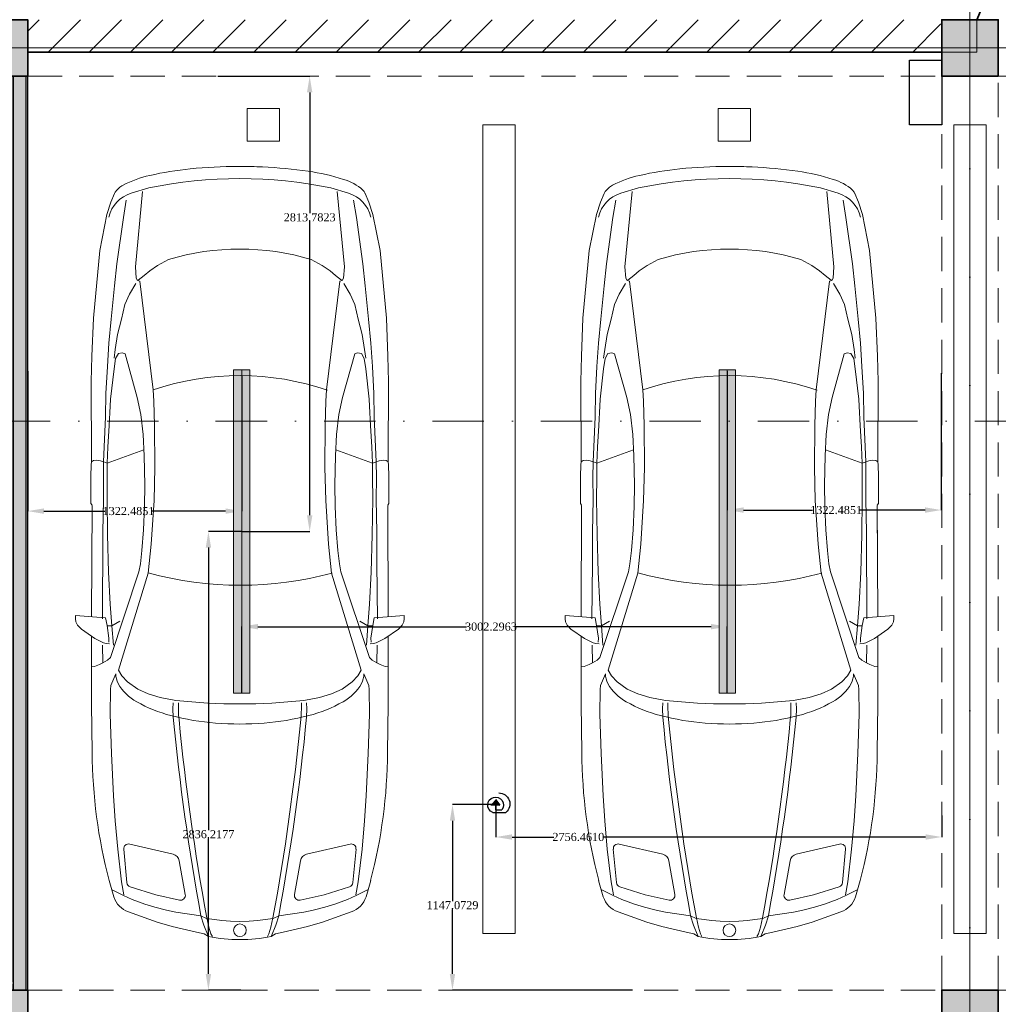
# Model space of a CAD drawing. Header units: inches. Extents: x -177438 to 34922, y -9538 to 55319.
# Tile 28 of 59: x -4106 to 1944, y 5710 to 11797. Entities that reach past the tile are written whole.
import ezdxf
from ezdxf.enums import TextEntityAlignment as Align

# ---------------------------------------------------------------- set-up
doc = ezdxf.new("R2010")
doc.units = ezdxf.units.IN
doc.header["$MEASUREMENT"] = 0
doc.linetypes.add('Dot & Dashed', pattern=[670.277762, 317.5, -176.388889, 0, -176.388874])
doc.linetypes.add('Hidden', pattern=[317.5, 211.666667, -105.833333])
for name, color, linetype in [('- განათება', 7, 'Continuous'), ('Marker - Section', 7, 'Continuous'), ('New_Structural - Bearing', 7, 'Continuous'), ('Structural - Bearing', 7, 'Continuous'), ('Structural - Grid', 7, 'Continuous')]:
    doc.layers.add(name, color=color, linetype=linetype)
for name, color, linetype, lineweight, true_color in [('Marker - Section_Pen_No__108', 7, 'Continuous', 13, 0xfd8379), ('New_Structural - Bearing_Pen_No__5', 7, 'Continuous', 25, 0x40a5ff), ('New_Structural - Bearing_Pen_No__57', 7, 'Continuous', 25, 0xdcd214), ('Structural - Bearing_Pen_No__102', 7, 'Continuous', 13, 0xcccccc), ('Structural - Bearing_Pen_No__161', 7, 'Continuous', 13, 0x6a6a6a), ('Structural - Bearing_Pen_No__28', 7, 'Continuous', 35, 0xa80f02), ('Structural - Bearing_Pen_No__81', 7, 'Continuous', 20, 0x6a6a6a), ('Structural - Grid_Pen_No__81', 7, 'Continuous', 20, 0x6a6a6a)]:
    doc.layers.add(name, color=color, linetype=linetype, lineweight=lineweight, true_color=true_color)
for name, color, linetype, lineweight in [('New_2D Drafting - General_Pen_No__2', 8, 'Continuous', 15), ('New_Interior - Furniture _Pen_No__1', 7, 'Continuous', 13), ('Structural - Bearing_Pen_No__20', 1, 'Continuous', 0), ('Structural - Bearing_Pen_No__27', 7, 'Continuous', 35)]:
    doc.layers.add(name, color=color, linetype=linetype, lineweight=lineweight)
doc.styles.add('GENERATED_STYLE_3', font='txt')
doc.styles.get("Standard").update_dxf_attribs({"font": 'arial.ttf'})
doc.dimstyles.get("Standard").update_dxf_attribs({"dimtxt": 0.18, "dimasz": 0.18, "dimexe": 0.18, "dimexo": 0.0625, "dimgap": 0.09, "dimtad": 0, "dimtih": 1, "dimtoh": 1, "dimdec": 4, "dimzin": 0, "dimdsep": 46, "dimtxsty": 'Standard', "dimcen": 0.09, "dimadec": 0, "dimazin": 0, "dimtfac": 1, "dimtdec": 4, "dimtofl": 0, "dimtmove": 0, "dimatfit": 3, "dimfxl": 1, "dimtolj": 1, "dimtzin": 0, "dimarcsym": 0})
pattern_1 = [(45, (0, 0), (-127.2792, 127.2792), [])]

# ---------------------------------------------------------------- blocks, each defined once
blk = doc.blocks.new('Wall_2', base_point=(-46833.8, 32838))
at = {"layer": 'Structural - Bearing', "linetype": 'Continuous', "lineweight": 0, "true_color": 0x000000}
h = blk.add_hatch(dxfattribs=at)
h.set_pattern_fill('MASONRY_BLOCK', color=18, style=0, pattern_type=2)
h.set_pattern_definition(pattern_1)
h.paths.add_polyline_path([(-34833.8, 32838), (-34833.8, 32638), (-29268.7, 32638), (-29183.8, 32838)])
h = blk.add_hatch(dxfattribs=at)
h.set_pattern_fill('MASONRY_BLOCK', color=18, style=0, pattern_type=2)
h.set_pattern_definition(pattern_1)
h.paths.add_polyline_path([(-29268.7, 32638), (-29183.8, 32638), (-29183.8, 32838)])
at = {"layer": 'Structural - Bearing_Pen_No__27', "color": 7, "linetype": 'Continuous', "lineweight": 35, "flags": 128}
blk.add_lwpolyline([(-34833.8, 32638), (-29183.8, 32638)], dxfattribs=at)
blk = doc.blocks.new('Wall_3', base_point=(-29183.8, 32838))
at = {"layer": 'Structural - Bearing_Pen_No__27', "color": 7, "linetype": 'Continuous', "lineweight": 35, "flags": 128}
blk.add_lwpolyline([(-28966.5, 32838), (-26332.8, 39038)], dxfattribs=at)
blk = doc.blocks.new('Wall_48', base_point=(-34883.8, 26488))
at = {"layer": 'New_Structural - Bearing_Pen_No__57', "linetype": 'Continuous', "lineweight": 25, "true_color": 0xdcd214}
blk.add_hatch(color=52, dxfattribs=at).paths.add_polyline_path([(-34923.8, 26838), (-34843.8, 26838), (-34843.8, 32488), (-34923.8, 32488)])
at = {"layer": 'New_Structural - Bearing_Pen_No__5', "color": 161, "linetype": 'Continuous', "lineweight": 25, "true_color": 0x40a5ff}
for p, q in [((-34923.8, 32488), (-34923.8, 26838)), ((-34843.8, 26838), (-34843.8, 32488))]:
    blk.add_line(p, q, dxfattribs=at)
at = {"layer": 'New_Structural - Bearing_Pen_No__5', "color": 161, "linetype": 'Continuous', "lineweight": 25, "true_color": 0x40a5ff, "flags": 128}
for points in [[(-34933.8, 32488), (-34933.8, 26888)], [(-34833.8, 26838), (-34833.8, 32488)], [(-34933.8, 26878), (-34933.8, 26838)]]:
    blk.add_lwpolyline(points, dxfattribs=at)
blk = doc.blocks.new('Column_12', base_point=(-35008.8, 32663))
at = {"layer": 'Structural - Bearing_Pen_No__161', "linetype": 'Continuous', "lineweight": 0, "true_color": 0x6a6a6a}
blk.add_hatch(color=251, dxfattribs=at).paths.add_polyline_path([(-34833.8, 32488), (-34833.8, 32838), (-35183.8, 32838), (-35183.8, 32488)])
at = {"layer": 'Structural - Bearing_Pen_No__20', "color": 1, "linetype": 'Continuous', "lineweight": 0}
for p, q in [((-35008.8, 32743), (-35008.8, 32918)), ((-35088.8, 32663), (-35263.8, 32663)), ((-34928.8, 32663), (-34753.8, 32663)), ((-35008.8, 32583), (-35008.8, 32408))]:
    blk.add_line(p, q, dxfattribs=at)
blk.add_point((-35008.8, 32663), dxfattribs=at)
at = {"layer": 'Structural - Bearing_Pen_No__28', "color": 14, "linetype": 'Continuous', "lineweight": 35, "true_color": 0xa80f02, "flags": 128}
blk.add_lwpolyline([(-34833.8, 32488), (-34833.8, 32838), (-35183.8, 32838), (-35183.8, 32488)], close=True, dxfattribs=at)
blk = doc.blocks.new('Column_14', base_point=(-35008.8, 26663))
at = {"layer": 'Structural - Bearing_Pen_No__161', "linetype": 'Continuous', "lineweight": 0, "true_color": 0x6a6a6a}
blk.add_hatch(color=251, dxfattribs=at).paths.add_polyline_path([(-34833.8, 26488), (-34833.8, 26838), (-35183.8, 26838), (-35183.8, 26488)])
at = {"layer": 'Structural - Bearing_Pen_No__20', "color": 1, "linetype": 'Continuous', "lineweight": 0}
for p, q in [((-35008.8, 26743), (-35008.8, 26918)), ((-35088.8, 26663), (-35263.8, 26663)), ((-34928.8, 26663), (-34753.8, 26663)), ((-35008.8, 26583), (-35008.8, 26408))]:
    blk.add_line(p, q, dxfattribs=at)
blk.add_point((-35008.8, 26663), dxfattribs=at)
at = {"layer": 'Structural - Bearing_Pen_No__28', "color": 14, "linetype": 'Continuous', "lineweight": 35, "true_color": 0xa80f02, "flags": 128}
blk.add_lwpolyline([(-34833.8, 26488), (-34833.8, 26838), (-35183.8, 26838), (-35183.8, 26488)], close=True, dxfattribs=at)
blk = doc.blocks.new('Column_16', base_point=(-29008.8, 32663))
at = {"layer": 'Structural - Bearing_Pen_No__161', "linetype": 'Continuous', "lineweight": 0, "true_color": 0x6a6a6a}
blk.add_hatch(color=251, dxfattribs=at).paths.add_polyline_path([(-28833.8, 32488), (-28833.8, 32838), (-29183.8, 32838), (-29183.8, 32488)])
at = {"layer": 'Structural - Bearing_Pen_No__20', "color": 1, "linetype": 'Continuous', "lineweight": 0}
for p, q in [((-29008.8, 32743), (-29008.8, 32918)), ((-29088.8, 32663), (-29263.8, 32663)), ((-28928.8, 32663), (-28753.8, 32663)), ((-29008.8, 32583), (-29008.8, 32408))]:
    blk.add_line(p, q, dxfattribs=at)
blk.add_point((-29008.8, 32663), dxfattribs=at)
at = {"layer": 'Structural - Bearing_Pen_No__28', "color": 14, "linetype": 'Continuous', "lineweight": 35, "true_color": 0xa80f02, "flags": 128}
blk.add_lwpolyline([(-28833.8, 32488), (-28833.8, 32838), (-29183.8, 32838), (-29183.8, 32488)], close=True, dxfattribs=at)
blk = doc.blocks.new('Column_18', base_point=(-29008.8, 26663))
at = {"layer": 'Structural - Bearing_Pen_No__161', "linetype": 'Continuous', "lineweight": 0, "true_color": 0x6a6a6a}
blk.add_hatch(color=251, dxfattribs=at).paths.add_polyline_path([(-28833.8, 26488), (-28833.8, 26838), (-29183.8, 26838), (-29183.8, 26488)])
at = {"layer": 'Structural - Bearing_Pen_No__20', "color": 1, "linetype": 'Continuous', "lineweight": 0}
for p, q in [((-29008.8, 26743), (-29008.8, 26918)), ((-29088.8, 26663), (-29263.8, 26663)), ((-28928.8, 26663), (-28753.8, 26663)), ((-29008.8, 26583), (-29008.8, 26408))]:
    blk.add_line(p, q, dxfattribs=at)
blk.add_point((-29008.8, 26663), dxfattribs=at)
at = {"layer": 'Structural - Bearing_Pen_No__28', "color": 14, "linetype": 'Continuous', "lineweight": 35, "true_color": 0xa80f02, "flags": 128}
blk.add_lwpolyline([(-28833.8, 26488), (-28833.8, 26838), (-29183.8, 26838), (-29183.8, 26488)], close=True, dxfattribs=at)
blk = doc.blocks.new('Standard grid marker')
at = {"layer": 'Structural - Grid_Pen_No__81', "color": 251, "linetype": 'Continuous', "lineweight": 20, "true_color": 0x6a6a6a}
blk.add_line((1000, 0), (51328.1, 0), dxfattribs=at)
at = {"layer": 'Structural - Grid_Pen_No__81', "color": 251, "lineweight": 20, "true_color": 0x6a6a6a, "style": 'GENERATED_STYLE_3'}
for tag, p in [('AC_MarkerText_1_0', (-100, -144)), ('AC_MarkerText_1_1', (52428.1, -144))]:
    blk.add_attdef(tag, text='', height=100, rotation=180, dxfattribs=at).set_placement(p, align=Align.TOP_CENTER)
blk = doc.blocks.new('Standard grid marker_2')
at = {"layer": 'Structural - Grid_Pen_No__81', "color": 251, "linetype": 'Continuous', "lineweight": 20, "true_color": 0x6a6a6a}
blk.add_line((1000, 0), (27734.9, 0), dxfattribs=at)
at = {"layer": 'Structural - Grid_Pen_No__81', "color": 251, "lineweight": 20, "true_color": 0x6a6a6a, "style": 'GENERATED_STYLE_3'}
for tag, p in [('AC_MarkerText_1_0', (-1.5, -46.7)), ('AC_MarkerText_1_1', (28933.4, -46.7))]:
    blk.add_attdef(tag, text='', height=100, rotation=270, dxfattribs=at).set_placement(p, align=Align.TOP_CENTER)
blk = doc.blocks.new('Parking Place_3')
at = {"layer": 'New_Interior - Furniture _Pen_No__1', "color": 7, "linetype": 'Continuous', "lineweight": 13, "flags": 128}
for points in [[(1356.25, 4900), (1556.25, 4900), (1556.25, 5100), (1356.25, 5100)], [(4268.75, 4900), (4468.75, 4900), (4468.75, 5100), (4268.75, 5100)], [(2812.5, 0), (3012.5, 0), (3012.5, 5000), (2812.5, 5000)], [(5725, 0), (5925, 0), (5925, 5000), (5725, 5000)]]:
    blk.add_lwpolyline(points, close=True, dxfattribs=at)
blk = doc.blocks.new('Car Symbol 27')
at = {"layer": 'New_Interior - Furniture _Pen_No__1', "color": 7, "linetype": 'Continuous', "lineweight": 13}
for p, q in [((-1983.9, 1016.7), (-2004, 1016.7)), ((-2004, 1016.7), (-1988.6, 830.1)), ((-1964.9, 1014.4), (-1983.9, 1016.7)), ((-1944.8, 1004.3), (-1964.9, 1014.4)), ((-1919.1, 979.7), (-1944.8, 1004.3)), ((-1861.1, 895.8), (-1919.1, 979.7)), ((-3606.5, 915.3), (-3842.3, 905.7)), ((-3450, 918.4), (-3606.5, 915.3)), ((-2966.2, 916.5), (-3450, 918.4)), ((-2876.8, 920.8), (-2966.2, 916.5)), ((-2954.6, 917.1), (-2962.8, 904.3)), ((-2695.9, 920.8), (-2876.8, 920.8)), ((-2685.9, 914), (-2695.9, 920.8)), ((-1998.6, 917.2), (-2684.7, 914.1)), ((-2392, 914.8), (-2530.4, 914.8)), ((-1452.9, 917.2), (-1876.8, 917.1)), ((-1689.1, 897.8), (-1685.5, 917.1)), ((-1158.3, 913.1), (-1452.9, 917.2)), ((-4261.3, 866.7), (-4482.6, 822.9)), ((-3842.3, 905.7), (-4261.3, 866.7)), ((-2962.8, 904.3), (-2965.1, 886.4)), ((-2965.1, 886.4), (-2960.7, 860.7)), ((-2960.7, 860.7), (-2951.8, 839.5)), ((-1835.5, 843.2), (-1861.1, 895.8)), ((-1710.4, 846.4), (-1700.3, 867.6)), ((-1700.3, 867.6), (-1689.1, 897.8)), ((-4559.4, 797.3), (-4613.8, 774.1)), ((-4482.6, 822.9), (-4559.4, 797.3)), ((-3835.7, 796.2), (-4042.4, 775.3)), ((-3688.1, 810.5), (-3835.7, 796.2)), ((-3542.9, 819.2), (-3688.1, 810.5)), ((-3376.4, 827.9), (-3542.9, 819.2)), ((-3340.7, 798.8), (-3528.4, 777.9)), ((-3232.2, 831), (-3376.4, 827.9)), ((-3298.8, 802), (-3340.7, 798.8)), ((-3179.4, 807.8), (-3298.8, 802)), ((-3232.2, 831), (-2953.9, 842)), ((-3044.7, 815.7), (-3179.4, 807.8)), ((-2946.2, 819.4), (-3044.7, 815.7)), ((-2946.2, 819.4), (-3028.5, 593.2)), ((-2857.9, 843.8), (-2953.9, 842)), ((-2951.8, 839.5), (-2946.2, 819.4)), ((-2855.6, 820.2), (-2946.2, 819.4)), ((-2721.6, 843.6), (-2857.9, 843.8)), ((-2725.4, 821.1), (-2855.6, 820.2)), ((-2503.2, 817.7), (-2725.4, 821.1)), ((-2518.2, 846.6), (-2721.6, 843.6)), ((-2338.3, 846.3), (-2518.2, 846.6)), ((-2272.6, 811.5), (-2503.2, 817.7)), ((-2146.2, 848.2), (-2338.3, 846.3)), ((-2272.8, 623.8), (-1744, 800.6)), ((-2074.4, 801.2), (-2272.6, 811.5)), ((-1984.1, 850.2), (-2146.2, 848.2)), ((-1940.7, 790.9), (-2074.4, 801.2)), ((-1988.6, 830.1), (-1942.8, 821.1)), ((-1942.8, 821.1), (-1863.5, 809.8)), ((-1940.6, 820), (-1940.7, 790.9)), ((-1863.5, 809.8), (-1838.9, 810.8)), ((-1830, 826.5), (-1835.5, 843.2)), ((-1828.9, 806.4), (-1830, 826.5)), ((-1710.4, 846.4), (-1821, 848.8)), ((-1744, 800.6), (-1728.3, 817.4)), ((-1728.3, 817.4), (-1710.4, 846.4)), ((-1599.9, 784.8), (-1570.8, 798.1)), ((-1570.8, 798.1), (-1546.2, 800.3)), ((-1546.2, 800.3), (-1393.1, 802.3)), ((-1393.1, 802.3), (-1150.7, 794.1)), ((-1150.7, 794.1), (-888.1, 780.2)), ((-264.4, 779.9), (-366.4, 808.7)), ((-309.9, 792.7), (-273.7, 720)), ((-4178.7, 761), (-4464.9, 720.2)), ((-4042.4, 775.3), (-4178.7, 761)), ((-3836.9, 731.4), (-3927.4, 711.5)), ((-3740.8, 755.9), (-3836.9, 731.4)), ((-3649.1, 770.2), (-3740.8, 755.9)), ((-3594.3, 778), (-3649.1, 770.2)), ((-3623.4, 751.2), (-3627.8, 727.5)), ((-3593.2, 767.9), (-3623.4, 751.2)), ((-3528.4, 777.9), (-3593.2, 767.9)), ((-1665.9, 750.2), (-2265.1, 566.8)), ((-1940.7, 790.9), (-1968.7, 741.8)), ((-1821, 782), (-1940.7, 790.9)), ((-1631.2, 730.1), (-1665.9, 750.2)), ((-1643.5, 767), (-1599.9, 784.8)), ((-888.1, 780.2), (-734, 771.1)), ((-734, 771.1), (-558.6, 755.1)), ((-558.6, 755.1), (-356.4, 731.3)), ((-356.4, 731.3), (-275.9, 717.8)), ((-4647.2, 561.8), (-4614.1, 671.9)), ((-4464.9, 720.2), (-4571, 702.5)), ((-3991.2, 681.4), (-4057.1, 642.4)), ((-3927.4, 711.5), (-3991.2, 681.4)), ((-3627.8, 727.5), (-3621.3, 709.9)), ((-3621.3, 709.9), (-3352.1, 634.5)), ((-1593.7, 694.3), (-1631.2, 730.1)), ((-1548.7, 631.6), (-1593.7, 694.3)), ((-527.7, 412.9), (-590.8, 681.2)), ((-352.2, 699.1), (-558.9, 718)), ((-326.2, 678.2), (-276.9, 520.2)), ((-273.7, 720), (-247, 666.3)), ((-170.9, 688.4), (-107, 510.6)), ((-4159.9, 645.9), (-4625.9, 602)), ((-4088.4, 641.3), (-4159.9, 645.9)), ((-4077.3, 627.9), (-4105.3, 591.1)), ((-4075, 632.4), (-4088.4, 641.3)), ((-4070.6, 617.8), (-4075, 632.4)), ((-3398.1, 536.3), (-4070.6, 617.8)), ((-3352.1, 634.5), (-3247.1, 612)), ((-3247.1, 612), (-3122, 598.4)), ((-2404.7, 606.2), (-2324.2, 615)), ((-2324.2, 615), (-2272.8, 623.8)), ((-1519.8, 566.7), (-1548.7, 631.6)), ((-247, 666.3), (-219.2, 588.1)), ((-4134.4, 557.6), (-4168, 508.5)), ((-4105.3, 591.1), (-4134.4, 557.6)), ((-3122, 598.4), (-2990.8, 591.1)), ((-2990.8, 591.1), (-2812.5, 587.9)), ((-2812.5, 587.9), (-2677.3, 589.9)), ((-2445.7, 548.9), (-2714.5, 530.5)), ((-2677.3, 589.9), (-2533.2, 596.3)), ((-2533.2, 596.3), (-2404.7, 606.2)), ((-2265, 566.8), (-2445.7, 548.9)), ((-1496.4, 493), (-1519.8, 566.7)), ((-219.2, 588.1), (-200.3, 525.5)), ((-4168, 508.5), (-4205, 441.5)), ((-3328.4, 532.4), (-3398.1, 536.3)), ((-3178.7, 527.2), (-3328.4, 532.4)), ((-2919.6, 526), (-3178.7, 527.2)), ((-2714.5, 530.5), (-2919.6, 526)), ((-1478.7, 395.7), (-1496.4, 493)), ((-244, 373.6), (-276.9, 520.2)), ((-200.3, 525.5), (-181.4, 452.8)), ((-107, 510.6), (-80.3, 418)), ((-181.4, 452.8), (-170.3, 395.8)), ((-1426.2, 414.6), (-1463, 412.5)), ((-1440.4, 380.1), (-1463, 380.1)), ((-1386.8, 378.5), (-1440.4, 380.1)), ((-1374.8, 412.3), (-1426.2, 414.6)), ((-1360, 376.2), (-1386.8, 378.5)), ((-278.6, 337.5), (-487.9, 375.2)), ((-170.3, 395.8), (-146, 240.5)), ((-46.5, 267.1), (-80.3, 418)), ((-46.5, 267.1), (-35, 221.2)), ((-146, 240.5), (-131.5, 206.9)), ((-89.5, 222.8), (-146, 240.5)), ((-133.7, 204.7), (-77.9, 191.2)), ((-131.5, 206.9), (-124.9, 156.6)), ((-23.1, 195.6), (-89.5, 222.8)), ((-77.9, 191.2), (-36.6, 180)), ((-18.7, 194.4), (-35, 221.2)), ((-124.9, 156.6), (-118.3, 110.8)), ((-36.6, 180), (-18.7, 169.9)), ((-118.3, 110.8), (-115, 57.2)), ((-115, 57.2), (-112.5, 0)), ((-118.3, -110.8), (-115, -57.2)), ((-115, -57.2), (-112.5, 0)), ((-124.9, -156.6), (-118.3, -110.8)), ((-131.5, -206.9), (-124.9, -156.6)), ((-77.9, -191.2), (-36.6, -180)), ((-36.6, -180), (-18.7, -169.9)), ((-170.3, -395.8), (-146, -240.5)), ((-146, -240.5), (-131.5, -206.9)), ((-89.5, -222.8), (-146, -240.5)), ((-133.7, -204.7), (-77.9, -191.2)), ((-23.1, -195.6), (-89.5, -222.8)), ((-46.5, -267.1), (-35, -221.2)), ((-18.7, -194.4), (-35, -221.2)), ((-46.5, -267.1), (-80.3, -418)), ((-278.6, -337.5), (-487.9, -375.2)), ((-1478.7, -395.7), (-1496.4, -493)), ((-1440.4, -380.1), (-1463, -380.1)), ((-1426.2, -414.6), (-1463, -412.5)), ((-1386.8, -378.5), (-1440.4, -380.1)), ((-1374.8, -412.3), (-1426.2, -414.6)), ((-1360, -376.2), (-1386.8, -378.5)), ((-527.7, -412.9), (-590.8, -681.2)), ((-244, -373.6), (-276.9, -520.2)), ((-181.4, -452.8), (-170.3, -395.8)), ((-107, -510.6), (-80.3, -418)), ((-4168, -508.5), (-4205, -441.5)), ((-200.3, -525.5), (-181.4, -452.8)), ((-4134.4, -557.6), (-4168, -508.5)), ((-3398.1, -536.3), (-4070.6, -617.8)), ((-3328.4, -532.4), (-3398.1, -536.3)), ((-3178.7, -527.2), (-3328.4, -532.4)), ((-2919.6, -526), (-3178.7, -527.2)), ((-2714.5, -530.5), (-2919.6, -526)), ((-2445.7, -548.9), (-2714.5, -530.5)), ((-1496.4, -493), (-1519.8, -566.7)), ((-326.2, -678.2), (-276.9, -520.2)), ((-219.2, -588.1), (-200.3, -525.5)), ((-170.9, -688.4), (-107, -510.6)), ((-4647.2, -561.8), (-4614.1, -671.9)), ((-4159.9, -645.9), (-4625.9, -602)), ((-4105.3, -591.1), (-4134.4, -557.6)), ((-4077.3, -627.9), (-4105.3, -591.1)), ((-3247.1, -612), (-3122, -598.4)), ((-3122, -598.4), (-2990.8, -591.1)), ((-2946.2, -819.4), (-3028.5, -593.2)), ((-2990.8, -591.1), (-2812.5, -587.9)), ((-2812.5, -587.9), (-2677.3, -589.9)), ((-2677.3, -589.9), (-2533.2, -596.3)), ((-2533.2, -596.3), (-2404.7, -606.2)), ((-2265, -566.8), (-2445.7, -548.9)), ((-2404.7, -606.2), (-2324.2, -615)), ((-1665.9, -750.2), (-2265.1, -566.8)), ((-1519.8, -566.7), (-1548.7, -631.6)), ((-247, -666.3), (-219.2, -588.1)), ((-4088.4, -641.3), (-4159.9, -645.9)), ((-4075, -632.4), (-4088.4, -641.3)), ((-4070.6, -617.8), (-4075, -632.4)), ((-3991.2, -681.4), (-4057.1, -642.4)), ((-3621.3, -709.9), (-3352.1, -634.5)), ((-3352.1, -634.5), (-3247.1, -612)), ((-2324.2, -615), (-2272.8, -623.8)), ((-2272.8, -623.8), (-1744, -800.6)), ((-1548.7, -631.6), (-1593.7, -694.3)), ((-273.7, -720), (-247, -666.3)), ((-4464.9, -720.2), (-4571, -702.5)), ((-4178.7, -761), (-4464.9, -720.2)), ((-3927.4, -711.5), (-3991.2, -681.4)), ((-3836.9, -731.4), (-3927.4, -711.5)), ((-3627.8, -727.5), (-3621.3, -709.9)), ((-3623.4, -751.2), (-3627.8, -727.5)), ((-1631.2, -730.1), (-1665.9, -750.2)), ((-1593.7, -694.3), (-1631.2, -730.1)), ((-352.2, -699.1), (-558.9, -718)), ((-356.4, -731.3), (-275.9, -717.8)), ((-309.9, -792.7), (-273.7, -720)), ((-4559.4, -797.3), (-4613.8, -774.1)), ((-4042.4, -775.3), (-4178.7, -761)), ((-3835.7, -796.2), (-4042.4, -775.3)), ((-3740.8, -755.9), (-3836.9, -731.4)), ((-3649.1, -770.2), (-3740.8, -755.9)), ((-3594.3, -778), (-3649.1, -770.2)), ((-3593.2, -767.9), (-3623.4, -751.2)), ((-3528.4, -777.9), (-3593.2, -767.9)), ((-3340.7, -798.8), (-3528.4, -777.9)), ((-1940.7, -790.9), (-2074.4, -801.2)), ((-1940.7, -790.9), (-1968.7, -741.8)), ((-1821, -782), (-1940.7, -790.9)), ((-1940.6, -820), (-1940.7, -790.9)), ((-1643.5, -767), (-1599.9, -784.8)), ((-1599.9, -784.8), (-1570.8, -798.1)), ((-1150.7, -794.1), (-888.1, -780.2)), ((-888.1, -780.2), (-734, -771.1)), ((-734, -771.1), (-558.6, -755.1)), ((-558.6, -755.1), (-356.4, -731.3)), ((-264.4, -779.9), (-366.4, -808.7)), ((-4482.6, -822.9), (-4559.4, -797.3)), ((-4261.3, -866.7), (-4482.6, -822.9)), ((-3688.1, -810.5), (-3835.7, -796.2)), ((-3542.9, -819.2), (-3688.1, -810.5)), ((-3376.4, -827.9), (-3542.9, -819.2)), ((-3232.2, -831), (-3376.4, -827.9)), ((-3298.8, -802), (-3340.7, -798.8)), ((-3179.4, -807.8), (-3298.8, -802)), ((-3232.2, -831), (-2953.9, -842)), ((-3044.7, -815.7), (-3179.4, -807.8)), ((-2946.2, -819.4), (-3044.7, -815.7)), ((-2960.7, -860.7), (-2953.9, -841)), ((-2953.9, -841), (-2946.2, -819.4)), ((-2857.9, -843.8), (-2953.9, -842)), ((-2855.6, -820.2), (-2946.2, -819.4)), ((-2721.6, -843.6), (-2857.9, -843.8)), ((-2725.4, -821.1), (-2855.6, -820.2)), ((-2503.2, -817.7), (-2725.4, -821.1)), ((-2518.2, -846.6), (-2721.6, -843.6)), ((-2338.3, -846.3), (-2518.2, -846.6)), ((-2272.6, -811.5), (-2503.2, -817.7)), ((-2146.2, -848.2), (-2338.3, -846.3)), ((-2074.4, -801.2), (-2272.6, -811.5)), ((-1984.1, -850.2), (-2146.2, -848.2)), ((-2004, -1016.7), (-1988.6, -830.1)), ((-1988.6, -830.1), (-1942.8, -821.1)), ((-1942.8, -821.1), (-1863.5, -809.8)), ((-1863.5, -809.8), (-1838.9, -810.8)), ((-1835.5, -843.2), (-1861.1, -895.8)), ((-1830, -826.5), (-1835.5, -843.2)), ((-1828.9, -806.4), (-1830, -826.5)), ((-1710.4, -846.4), (-1821, -848.8)), ((-1744, -800.6), (-1728.3, -817.4)), ((-1728.3, -817.4), (-1710.4, -846.4)), ((-1710.4, -846.4), (-1700.3, -867.6)), ((-1570.8, -798.1), (-1546.2, -800.3)), ((-1546.2, -800.3), (-1393.1, -802.3)), ((-1393.1, -802.3), (-1150.7, -794.1)), ((-3842.3, -905.7), (-4261.3, -866.7)), ((-3606.5, -915.3), (-3842.3, -905.7)), ((-2965.1, -886.4), (-2960.7, -860.7)), ((-2962.8, -904.3), (-2965.1, -886.4)), ((-2954.6, -917.1), (-2962.8, -904.3)), ((-1861.1, -895.8), (-1919.1, -979.7)), ((-1700.3, -867.6), (-1689.1, -897.8)), ((-1689.1, -897.8), (-1685.5, -917.1)), ((-1158.3, -913.1), (-1452.9, -917.2)), ((-3450, -918.4), (-3606.5, -915.3)), ((-2966.2, -916.5), (-3450, -918.4)), ((-2876.8, -920.8), (-2966.2, -916.5)), ((-2695.9, -920.8), (-2876.8, -920.8)), ((-2685.9, -914), (-2695.9, -920.8)), ((-1998.6, -917.2), (-2684.7, -914.1)), ((-1452.9, -917.2), (-1876.8, -917.1)), ((-1983.9, -1016.7), (-2004, -1016.7)), ((-1964.9, -1014.4), (-1983.9, -1016.7)), ((-1944.8, -1004.3), (-1964.9, -1014.4)), ((-1919.1, -979.7), (-1944.8, -1004.3))]:
    blk.add_line(p, q, dxfattribs=at)
blk.add_circle((-57.9, 0), 39.1, dxfattribs=at)
for centre, radius, start, end in [((-1180, -2307.9), 3221, 75.36916, 89.61475), ((-4422.6, 614.3), 200, 102.99813, 163.26146), ((-4414.7, 561.8), 296, 137.75303, 164.57297), ((-4582.5, 705.3), 75.7, 116.25641, 132.7691), ((-4592, 723), 55.5, 112.99171, 115.54645), ((-1643.5, 634.9), 132, 62.67134, 90), ((-1726.3, 499.8), 290.3, 28.34945, 60.37994), ((-312.1, 637.7), 150, 19.75545, 71.47088), ((-561.6, 688.1), 30, 84.78088, 193.23643), ((-354.9, 669.2), 30, 17.33175, 84.78183), ((-3475.6, 243.3), 1287.3, 162.02808, 171.98842), ((-2192.2, 222.3), 832.4, 14.17197, 29.93663), ((-1944.4, 0), 2760.6, 168.25766, 191.74236), ((-4369.4, 3.8), 2178.3, 344.82831, 15.10448), ((-1824.2, 0), 1662.8, 160.97668, 198.81628), ((-2728.8, 0), 1540.8, 163.34768, 196.65231), ((-2142.2, 34.3), 2636.9, 171.5296, 177.69036), ((-5076.2, 0), 3619.2, 353.72275, 6.27725), ((-2877.3, 33.6), 1542.9, 4.31369, 14.73835), ((-2771.5, -14053.9), 14533.5, 79.59238, 84.48533), ((-2753.7, -14059.8), 14503.1, 79.59238, 84.48533), ((-479.1, 424.4), 50, 193.23683, 259.79265), ((-273.3, 367), 30, 259.79184, 12.65608), ((-1021.6, 0), 1021.6, 349.02719, 10.97288), ((-1532.9, 0), 3247.1, 177.51962, 180.00085), ((-3210.7, 0), 1877.9, 355.42992, 4.56993), ((-1505.4, 0), 3274.6, 179.99999, 180.16706), ((-1731, -5.1), 3049, 180.08431, 185.67459), ((-2877.3, -33.6), 1542.9, 345.26146, 355.68616), ((-2771.5, 14053.9), 14533.5, 275.51468, 280.40763), ((-2753.7, 14059.8), 14503.1, 275.51468, 280.40763), ((-2887.2, -128.9), 1886.2, 185.40305, 193.11311), ((-273.3, -367), 30, 347.34436, 100.20808), ((-2192.2, -222.3), 832.4, 330.06304, 345.82785), ((-479.1, -424.4), 50, 100.20739, 166.76344), ((-4110.2, -426.5), 627.7, 191.99187, 208.13274), ((-1726.3, -499.8), 290.3, 299.61936, 331.65022), ((-4489.4, -620.3), 202.1, 210.34692, 218.91286), ((-4422.6, -614.3), 200, 196.73854, 257.00187), ((-561.6, -688.1), 30, 166.76402, 275.21908), ((-354.9, -669.2), 30, 275.21817, 342.66825), ((-312.1, -637.7), 150, 288.52909, 340.24455), ((-4557.5, -675.7), 114.3, 218.74756, 231.27811), ((-4587, -712.5), 67.2, 231.27361, 246.53558), ((-1643.5, -634.9), 132, 269.99959, 297.32769), ((-1180, 2307.9), 3221, 270.38525, 284.63084)]:
    blk.add_arc(centre, radius, start, end, dxfattribs=at)
blk = doc.blocks.new('Beam_6', base_point=(-29008.8, 14663))
at = {"layer": 'Structural - Bearing_Pen_No__102', "color": 254, "linetype": 'Hidden', "lineweight": 13, "true_color": 0xcccccc}
for p, q in [((-29183.8, 26838), (-29183.8, 32488)), ((-28833.8, 26838), (-28833.8, 32488))]:
    blk.add_line(p, q, dxfattribs=at)
at = {"layer": 'Structural - Bearing_Pen_No__81', "color": 251, "linetype": 'Dot & Dashed', "lineweight": 20, "true_color": 0x6a6a6a}
blk.add_line((-29008.8, 14663), (-29008.8, 32663), dxfattribs=at)
blk = doc.blocks.new('Beam_7', base_point=(-35008.8, 14663))
at = {"layer": 'Structural - Bearing_Pen_No__102', "color": 254, "linetype": 'Hidden', "lineweight": 13, "true_color": 0xcccccc}
blk.add_line((-34833.8, 26838), (-34833.8, 32488), dxfattribs=at)
blk = doc.blocks.new('Beam_12', base_point=(-47008.8, 26663))
at = {"layer": 'Structural - Bearing_Pen_No__102', "color": 254, "linetype": 'Hidden', "lineweight": 13, "true_color": 0xcccccc}
for p, q in [((-34833.8, 26838), (-29183.8, 26838)), ((-28833.8, 26838), (-23183.8, 26838))]:
    blk.add_line(p, q, dxfattribs=at)
blk = doc.blocks.new('Beam_13', base_point=(-47008.8, 32663))
at = {"layer": 'Structural - Bearing_Pen_No__102', "color": 254, "linetype": 'Hidden', "lineweight": 13, "true_color": 0xcccccc}
for p, q in [((-34833.8, 32488), (-29183.8, 32488)), ((-28833.8, 32488), (-23183.8, 32488))]:
    blk.add_line(p, q, dxfattribs=at)
at = {"layer": 'Structural - Bearing_Pen_No__81', "color": 251, "linetype": 'Dot & Dashed', "lineweight": 20, "true_color": 0x6a6a6a}
blk.add_line((-47008.8, 32663), (991.2, 32663), dxfattribs=at)
blk = doc.blocks.new('Cutting Plane_2', base_point=(3944.3, 35559.3))
at = {"layer": 'Marker - Section_Pen_No__108', "color": 11, "linetype": 'Dot & Dashed', "lineweight": 13, "true_color": 0xfd8379}
blk.add_line((-19947.3, 30356.7), (-47933.8, 30356.7), dxfattribs=at)
blk = doc.blocks.new('მოძრაობის დეტექტორი')
at = {"layer": '- განათება'}
h = blk.add_hatch(color=6, dxfattribs=at)
h.dxf.hatch_style = 1
h.paths.add_polyline_path([(-100, -1), (1, -123), (100, 1)])
at = {"layer": '- განათება', "color": 6}
for p, q in [((-100, -1), (100, 1)), ((-58, 165), (233, 165)), ((0, 106), (143, 106)), ((1, -123), (100, 1))]:
    blk.add_line(p, q, dxfattribs=at)
blk.add_lwpolyline([(0, 0), (0, 106)], dxfattribs=at)
for centre, radius, start, end in [((3, 0), 176, 110.3272, 37.1447), ((77, -23), 245, 270.0765, 50.2358)]:
    blk.add_arc(centre, radius, start, end, dxfattribs=at)
blk = doc.blocks.new('მოძრაობის დედექტორი')
at = {"layer": '- განათება', "color": 6}
blk.add_blockref('მოძრაობის დეტექტორი', (0, 0), dxfattribs=at)
blk = doc.blocks.new('*D879')
at = {"layer": '- განათება', "color": 0, "lineweight": -2, "transparency": 16777216}
for p, q in [((-4056.3, 9624.7), (-4056.3, 8758.8)), ((-2733.8, 9596.7), (-2733.8, 8758.8)), ((-3956.3, 8759), (-3580.4, 8759)), ((-2833.8, 8759), (-3286.6, 8759))]:
    blk.add_line(p, q, dxfattribs=at)
at = {"layer": '- განათება', "color": 0, "transparency": 16777216}
for points in [[(-3956.3, 8775.7), (-3956.3, 8742.3), (-4056.3, 8759)], [(-2833.8, 8775.7), (-2833.8, 8742.3), (-2733.8, 8759)]]:
    blk.add_solid(points, dxfattribs=at)
at = {"layer": 'Defpoints', "color": 0, "transparency": 16777216}
for p in [(-4056.3, 9624.7), (-2733.8, 9596.8), (-4056.3, 8759)]:
    blk.add_point(p, dxfattribs=at)
at = {"layer": '- განათება', "color": 0, "transparency": 16777216, "insert": (-3433.5, 8759), "char_height": 50, "attachment_point": 5}
blk.add_mtext('\\A1;{\\fSylfaen|b0|i0|c0|p18;1322.4851}', dxfattribs=at)
blk = doc.blocks.new('*D880')
at = {"layer": '- განათება', "color": 0, "lineweight": -2, "transparency": 16777216}
for p, q in [((-2881.9, 11447.3), (-2313.3, 11447.3)), ((-2313.5, 11347.3), (-2313.5, 10600.6)), ((-2313.5, 8733.5), (-2313.5, 10549.4)), ((-2733.7, 8633.5), (-2313.3, 8633.5))]:
    blk.add_line(p, q, dxfattribs=at)
at = {"layer": '- განათება', "color": 0, "transparency": 16777216}
for points in [[(-2330.2, 11347.3), (-2296.8, 11347.3), (-2313.5, 11447.3)], [(-2330.2, 8733.5), (-2296.8, 8733.5), (-2313.5, 8633.5)]]:
    blk.add_solid(points, dxfattribs=at)
at = {"layer": 'Defpoints', "color": 0, "transparency": 16777216}
for p in [(-2882, 11447.3), (-2313.5, 11447.3), (-2733.8, 8633.5)]:
    blk.add_point(p, dxfattribs=at)
at = {"layer": '- განათება', "color": 0, "transparency": 16777216, "insert": (-2313.5, 10575), "char_height": 50, "attachment_point": 5}
blk.add_mtext('\\A1;{\\fSylfaen|b0|i0|c0|p18;2813.7823}', dxfattribs=at)
blk = doc.blocks.new('*D881')
at = {"layer": '- განათება', "color": 0, "lineweight": -2, "transparency": 16777216}
for p, q in [((-2733.8, 7633.6), (-2733.8, 8044.7)), ((-2633.8, 8044.5), (-1344.4, 8044.5)), ((168.5, 8044.5), (-1041.6, 8044.5)), ((268.5, 7633.6), (268.5, 8044.7))]:
    blk.add_line(p, q, dxfattribs=at)
at = {"layer": '- განათება', "color": 0, "transparency": 16777216}
for points in [[(-2633.8, 8061.2), (-2633.8, 8027.8), (-2733.8, 8044.5)], [(168.5, 8061.2), (168.5, 8027.8), (268.5, 8044.5)]]:
    blk.add_solid(points, dxfattribs=at)
at = {"layer": 'Defpoints', "color": 0, "transparency": 16777216}
for p in [(-2733.8, 8044.5), (-2733.8, 7633.5), (268.5, 7633.5)]:
    blk.add_point(p, dxfattribs=at)
at = {"layer": '- განათება', "color": 0, "transparency": 16777216, "insert": (-1193, 8044.5), "char_height": 50, "attachment_point": 5}
blk.add_mtext('\\A1;{\\fSylfaen|b0|i0|c0|p18;3002.2963}', dxfattribs=at)
blk = doc.blocks.new('*D882')
at = {"layer": '- განათება', "color": 0, "lineweight": -2, "transparency": 16777216}
for p, q in [((-2733.9, 8633.5), (-2939.7, 8633.5)), ((-2939.5, 8533.5), (-2939.5, 6786.9)), ((-2939.5, 5897.3), (-2939.5, 6735.6)), ((-2740.1, 5797.3), (-2939.7, 5797.3))]:
    blk.add_line(p, q, dxfattribs=at)
at = {"layer": '- განათება', "color": 0, "transparency": 16777216}
for points in [[(-2956.2, 8533.5), (-2922.8, 8533.5), (-2939.5, 8633.5)], [(-2956.2, 5897.3), (-2922.8, 5897.3), (-2939.5, 5797.3)]]:
    blk.add_solid(points, dxfattribs=at)
at = {"layer": 'Defpoints', "color": 0, "transparency": 16777216}
for p in [(-2939.5, 8633.5), (-2733.8, 8633.5), (-2740, 5797.3)]:
    blk.add_point(p, dxfattribs=at)
at = {"layer": '- განათება', "color": 0, "transparency": 16777216, "insert": (-2939.5, 6761.2), "char_height": 50, "attachment_point": 5}
blk.add_mtext('\\A1;{\\fSylfaen|b0|i0|c0|p18;2836.2177}', dxfattribs=at)
blk = doc.blocks.new('*D883')
at = {"layer": '- განათება', "color": 0, "lineweight": -2, "transparency": 16777216}
for p, q in [((268.5, 9624.7), (268.5, 8765.3)), ((1591, 9611.4), (1591, 8765.3)), ((368.5, 8765.5), (794.4, 8765.5)), ((1491, 8765.5), (1088.2, 8765.5))]:
    blk.add_line(p, q, dxfattribs=at)
at = {"layer": '- განათება', "color": 0, "transparency": 16777216}
for points in [[(368.5, 8782.2), (368.5, 8748.8), (268.5, 8765.5)], [(1491, 8782.2), (1491, 8748.8), (1591, 8765.5)]]:
    blk.add_solid(points, dxfattribs=at)
at = {"layer": 'Defpoints', "color": 0, "transparency": 16777216}
for p in [(268.5, 9624.7), (1591, 9611.5), (268.5, 8765.5)]:
    blk.add_point(p, dxfattribs=at)
at = {"layer": '- განათება', "color": 0, "transparency": 16777216, "insert": (941.3, 8765.5), "char_height": 50, "attachment_point": 5}
blk.add_mtext('\\A1;{\\fSylfaen|b0|i0|c0|p18;1322.4851}', dxfattribs=at)
blk = doc.blocks.new('*D1050')
at = {"layer": '- განათება', "color": 0, "lineweight": -2, "transparency": 16777216}
for p, q in [((-1162.8, 6944.4), (-1430.8, 6944.4)), ((-1430.6, 6844.4), (-1430.6, 6348)), ((-1430.6, 5897.3), (-1430.6, 6296.7)), ((-316.8, 5797.3), (-1430.8, 5797.3))]:
    blk.add_line(p, q, dxfattribs=at)
at = {"layer": '- განათება', "color": 0, "transparency": 16777216}
for points in [[(-1447.3, 6844.4), (-1413.9, 6844.4), (-1430.6, 6944.4)], [(-1447.3, 5897.3), (-1413.9, 5897.3), (-1430.6, 5797.3)]]:
    blk.add_solid(points, dxfattribs=at)
at = {"layer": 'Defpoints', "color": 0, "transparency": 16777216}
for p in [(-1430.6, 6944.4), (-1162.7, 6944.4), (-316.7, 5797.3)]:
    blk.add_point(p, dxfattribs=at)
at = {"layer": '- განათება', "color": 0, "transparency": 16777216, "insert": (-1430.6, 6322.3), "char_height": 50, "attachment_point": 5}
blk.add_mtext('\\A1;{\\fSylfaen|b0|i0|c0|p18;1147.0729}', dxfattribs=at)
blk = doc.blocks.new('*D1051')
at = {"layer": '- განათება', "color": 0, "lineweight": -2, "transparency": 16777216}
for p, q in [((-1162.7, 6945.1), (-1162.7, 6743.9)), ((1593.7, 6876.9), (1593.7, 6743.9)), ((-1062.7, 6744.1), (-804.9, 6744.1)), ((1493.7, 6744.1), (-500.3, 6744.1))]:
    blk.add_line(p, q, dxfattribs=at)
at = {"layer": '- განათება', "color": 0, "transparency": 16777216}
for points in [[(-1062.7, 6760.7), (-1062.7, 6727.4), (-1162.7, 6744.1)], [(1493.7, 6760.7), (1493.7, 6727.4), (1593.7, 6744.1)]]:
    blk.add_solid(points, dxfattribs=at)
at = {"layer": 'Defpoints', "color": 0, "transparency": 16777216}
for p in [(-1162.7, 6945.1), (1593.7, 6877), (-1162.7, 6744.1)]:
    blk.add_point(p, dxfattribs=at)
at = {"layer": '- განათება', "color": 0, "transparency": 16777216, "insert": (-652.6, 6744.1), "char_height": 50, "attachment_point": 5}
blk.add_mtext('\\A1;{\\fSylfaen|b0|i0|c0|p18;2756.4610}', dxfattribs=at)

msp = doc.modelspace()

# ---------------------------------------------------------------- linework, layer by layer
at = {"layer": 'New_2D Drafting - General_Pen_No__2', "color": 8, "linetype": 'Continuous', "lineweight": 15, "flags": 128}
msp.add_lwpolyline([(31743.71602, -6352.71606), (31743.71602, 17997.28394), (4444.69471, 17997.28394), (1811.01254, 11797.28394), (1811.01254, 11597.28394), (-4056.28398, 11597.28394), (-4056.28398, 5447.28396), (-10206.28398, 5447.27184), (-10195.74273, -6352.71606)], close=True, dxfattribs=at)

# ---------------------------------------------------------------- block references
at = {"layer": '- განათება', "color": 6, "xscale": -0.2773570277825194, "yscale": 0.2773570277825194, "zscale": 0.2773570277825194, "rotation": 180}
msp.add_blockref('მოძრაობის დედექტორი', (-1165.20308, 6941.91315), dxfattribs=at)
at = {"layer": 'New_Interior - Furniture _Pen_No__1', "color": 7, "linetype": 'Continuous', "lineweight": 13, "zscale": 1000}
msp.add_blockref('Parking Place_3', (-4056.28398, 6147.28394), dxfattribs=at)
at = {"layer": 'New_Interior - Furniture _Pen_No__1', "color": 7, "linetype": 'Continuous', "lineweight": 13, "zscale": 1000, "rotation": 270}
for p in [(-2745.14843, 6109.81018), (281.70888, 6109.81018)]:
    msp.add_blockref('Car Symbol 27', p, dxfattribs=at)
at = {"layer": 'New_Structural - Bearing', "color": 7, "lineweight": 35}
msp.add_blockref('Wall_48', (-4106.28398, 5447.28394), dxfattribs=at)
at = {"layer": 'Structural - Bearing', "color": 7, "lineweight": 35}
for name, p in [('Wall_3', (1593.71602, 11797.28394)), ('Wall_2', (-16056.28398, 11797.28394))]:
    msp.add_blockref(name, p, dxfattribs=at)
at = {"layer": 'Structural - Bearing', "color": 14, "lineweight": 35, "true_color": 0xa80f02}
for name, p in [('Column_12', (-4231.28398, 11622.28394)), ('Column_16', (1768.71602, 11622.28394)), ('Column_14', (-4231.28398, 5622.28394)), ('Column_18', (1768.71602, 5622.28394))]:
    msp.add_blockref(name, p, dxfattribs=at)
at = {"layer": 'Structural - Bearing', "color": 254, "lineweight": 13, "true_color": 0xcccccc}
for name, p in [('Beam_13', (-16231.28398, 11622.28394)), ('Beam_7', (-4231.28398, -6377.71606)), ('Beam_6', (1768.71602, -6377.71606)), ('Beam_12', (-16231.28398, 5622.28394))]:
    msp.add_blockref(name, p, dxfattribs=at)
at = {"layer": 'Structural - Grid', "color": 8, "linetype": 'Continuous', "lineweight": 15, "zscale": 1000}
for name, p, rotation in [('Standard grid marker_2', (1768.71602, -9337.64184), 90), ('Standard grid marker', (34721.7883, 11622.28394), 180)]:
    msp.add_blockref(name, p, dxfattribs=dict(at, rotation=rotation))

# ---------------------------------------------------------------- dimensions: what is measured, and where the dimension line sits
at = {"layer": '- განათება', "color": 1}
for base, p1, p2, angle, picture, middle in [((-2939.5, 8633.50161), (-2740, 5797.28394), (-2733.79888, 8633.50161), 90, '*D882', (-2939.5, 6761.21767)), ((-2733.79888, 8044.5), (268.49746, 7633.50161), (-2733.79888, 7633.50161), 180, '*D881', (-1193, 8044.5)), ((-1430.61572, 6944.35687), (-316.74493, 5797.28394), (-1162.7305, 6944.35687), 90, '*D1050', (-1430.61572, 6322.33852)), ((-1162.74493, 6744.08006), (1593.716024, 6877), (-1162.74493, 6945.1225), 180, '*D1051', (-652.615717, 6744.08006))]:
    dim = msp.add_linear_dim(base=base, p1=p1, p2=p2, angle=angle, text='{\\fSylfaen|b0|i0|c0|p18;<>}', dimstyle='Standard', override={"dimtxt": 50, "dimasz": 100}, dxfattribs=at)
    dim.commit()
    dim.dimension.update_dxf_attribs({"geometry": picture, "text_midpoint": middle, "dimtype": 160})

# ---------------------------------------------------------------- next in the draw order: block references
at = {"layer": 'Marker - Section', "color": 11, "lineweight": 13, "true_color": 0xfd8379}
msp.add_blockref('Cutting Plane_2', (34721.7883, 14518.59888), dxfattribs=at)

# ---------------------------------------------------------------- next in the draw order: hatches: boundary and pattern name
at = {"layer": '- განათება', "linetype": 'Continuous', "lineweight": 0, "true_color": 0xbfbf00}
for points in [[(-2783.79888, 9633.50161), (-2683.79888, 9633.50161), (-2683.79888, 7633.50161), (-2783.79888, 7633.50161)], [(218.49746, 9633.50161), (318.49746, 9633.50161), (318.49746, 7633.50161), (218.49746, 7633.50161)]]:
    msp.add_hatch(color=52, dxfattribs=at).paths.add_polyline_path(points)

# ---------------------------------------------------------------- next in the draw order: linework, layer by layer
at = {"layer": '- განათება', "color": 7, "linetype": 'Continuous', "lineweight": 13}
for p, q in [((-2733.79888, 9633.50161), (-2733.79888, 7633.50161)), ((268.49746, 9633.50161), (268.49746, 7633.50161))]:
    msp.add_line(p, q, dxfattribs=at)
at = {"layer": '- განათება', "color": 1}
msp.add_lwpolyline([(1593.71602, 11547.28394), (1593.71602, 11147.28394), (1393.71602, 11147.28394), (1393.71602, 11547.28394)], close=True, dxfattribs=at)
at = {"layer": '- განათება', "color": 8, "linetype": 'Continuous', "lineweight": 15, "flags": 128}
for points in [[(-2783.79888, 9633.50161), (-2683.79888, 9633.50161), (-2683.79888, 7633.50161), (-2783.79888, 7633.50161)], [(218.49746, 9633.50161), (318.49746, 9633.50161), (318.49746, 7633.50161), (218.49746, 7633.50161)]]:
    msp.add_lwpolyline(points, close=True, dxfattribs=at)

# ---------------------------------------------------------------- next in the draw order: dimensions: what is measured, and where the dimension line sits
at = {"layer": '- განათება', "color": 1}
for base, p1, p2, angle, picture, middle in [((-2313.5, 11447.28394), (-2733.79888, 8633.50161), (-2882, 11447.28394), 90, '*D880', (-2313.5, 10575)), ((-4056.28398, 8759), (-2733.79888, 9596.75477), (-4056.28398, 9624.71767), 180, '*D879', (-3433.5, 8759)), ((268.49746, 8765.5), (1590.98256, 9611.5), (268.49746, 9624.71767), 180, '*D883', (941.28144, 8765.5))]:
    dim = msp.add_linear_dim(base=base, p1=p1, p2=p2, angle=angle, text='{\\fSylfaen|b0|i0|c0|p18;<>}', dimstyle='Standard', override={"dimtxt": 50, "dimasz": 100}, dxfattribs=at)
    dim.commit()
    dim.dimension.update_dxf_attribs({"geometry": picture, "text_midpoint": middle, "dimtype": 160})

doc.saveas('drawing.dxf')
